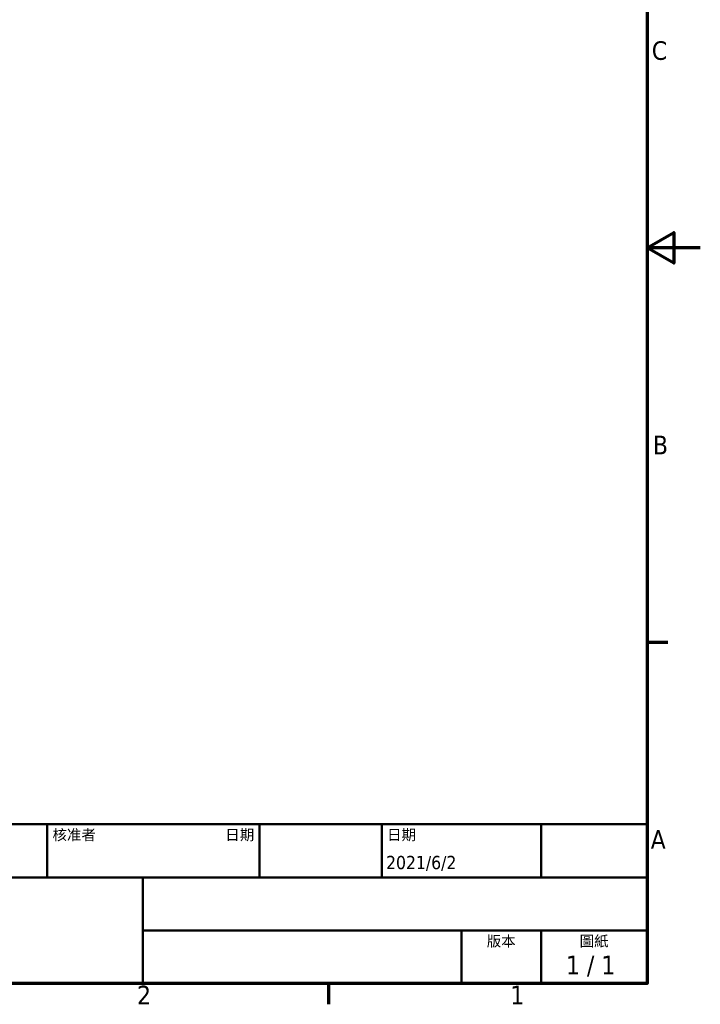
# Model space of a CAD drawing. Header units: millimetres. Extents: x 0 to 8400, y 0 to 5940.
# Tile 13 of 14: x 5837 to 8400, y 122 to 3829. Entities that reach past the tile are written whole.
import ezdxf
from ezdxf.enums import TextEntityAlignment as Align

# ---------------------------------------------------------------- set-up
doc = ezdxf.new("R2010")
doc.units = ezdxf.units.MM
doc.header["$LTSCALE"] = 20
doc.layers.add('圖框 (ISO)', color=7, linetype='Continuous', lineweight=70)
doc.layers.add('標題 (ISO)', color=7, linetype='Continuous', lineweight=50)
doc.styles.add('文字型式11', font='tahoma.ttf')
doc.styles.add('文字型式17', font='tahoma.ttf')
doc.styles.add('註記文字 (ISO)', font='tahoma.ttf')

# ---------------------------------------------------------------- blocks, each defined once
blk = doc.blocks.new('圖框 預設圖框')
at = {"layer": '圖框 (ISO)'}
for p, q in [((410, 74.25), (413.9, 74.25)), ((350, 10), (350, 6.1))]:
    blk.add_line(p, q, dxfattribs=at)
at = {"layer": '圖框 (ISO)', "flags": 128}
for points in [[(10, 10), (10, 287), (410, 287), (410, 10), (10, 10)], [(420, 148.5), (410, 148.5), (415, 151.39), (415, 145.61), (410, 148.5)]]:
    blk.add_lwpolyline(points, dxfattribs=at)
at = {"layer": '圖框 (ISO)', "char_height": 3.5, "attachment_point": 7, "style": '註記文字 (ISO)'}
for s, insert in [('C', (410.86, 183.81)), ('B', (411.08, 109.63)), ('A', (410.66, 35.38)), ('2', (313.94, 6.1)), ('1', (384.21, 6.1))]:
    blk.add_mtext(s, dxfattribs=dict(at, insert=insert))
blk = doc.blocks.new('標題欄框 ISO')
at = {"layer": '標題 (ISO)'}
for p, q in [((270.07, 130), (100.07, 130)), ((100.07, 130), (100.07, 100)), ((132.07, 120), (132.07, 130)), ((157.07, 120), (157.07, 130)), ((197.07, 120), (197.07, 130)), ((220.07, 120), (220.07, 130)), ((250.07, 120), (250.07, 130)), ((270.07, 100), (270.07, 130)), ((100.07, 120), (270.07, 120)), ((175.07, 120), (175.07, 100)), ((270.07, 110), (175.07, 110)), ((235.07, 100), (235.07, 110)), ((250.07, 100), (250.07, 110)), ((100.07, 100), (270.07, 100))]:
    blk.add_line(p, q, dxfattribs=at)
at = {"layer": '標題 (ISO)', "style": '文字型式17'}
for s, p in [('設計者', (101.07, 129)), ('檢查者', (133.07, 129)), ('核准者', (158.07, 129)), ('日期', (221.07, 129))]:
    blk.add_text(s, height=2, dxfattribs=at).set_placement(p, align=Align.TOP_LEFT)
blk.add_text('日期', height=2, dxfattribs=at).set_placement((196.07, 129), align=Align.TOP_RIGHT)
for s, p in [('版本', (242.57, 109)), ('圖紙', (260.07, 109))]:
    blk.add_text(s, height=2, dxfattribs=at).set_placement(p, align=Align.TOP_CENTER)
at = {"layer": '標題 (ISO)', "style": '註記文字 (ISO)'}
blk.add_text('1 / 1 ', height=3.5, dxfattribs=at).set_placement((260.07, 103.5), align=Align.MIDDLE_CENTER)
at = {"layer": '標題 (ISO)', "style": '文字型式11'}
for tag, p in [('檢查者', (133.07, 121)), ('工程核准者', (158.07, 121))]:
    blk.add_attdef(tag, text='', height=2.5, dxfattribs=at).set_placement(p, align=Align.BOTTOM_LEFT)
blk.add_attdef('工程核准日期', text='', height=2.5, dxfattribs=at).set_placement((196.07, 121), align=Align.BOTTOM_RIGHT)
for tag, p in [('建立日期_001', (220.89, 121.54)), ('作者_001', (100.82, 121.05))]:
    blk.add_attdef(tag, p, '', height=2.5, dxfattribs=at)
at = {"layer": '標題 (ISO)', "style": '註記文字 (ISO)'}
for tag, p in [('標題', (222.57, 115)), ('公司', (137.41, 109.96)), ('版序號碼', (242.57, 103.5))]:
    blk.add_attdef(tag, text='', height=3.5, dxfattribs=at).set_placement(p, align=Align.MIDDLE_CENTER)
blk.add_attdef('零件號碼', text='', height=3.5, dxfattribs=at).set_placement((176.07, 105), align=Align.MIDDLE_LEFT)

msp = doc.modelspace()

# ---------------------------------------------------------------- block references
at = {"xscale": 20, "yscale": 20, "zscale": 20}
msp.add_blockref('圖框 預設圖框', (0, 0), dxfattribs=at)
msp.add_blockref('標題欄框 ISO', (2798.6, -1800), dxfattribs=at).add_auto_attribs({'作者_001': 'Brian', '建立日期_001': '2021/6/2'})

doc.saveas('drawing.dxf')
